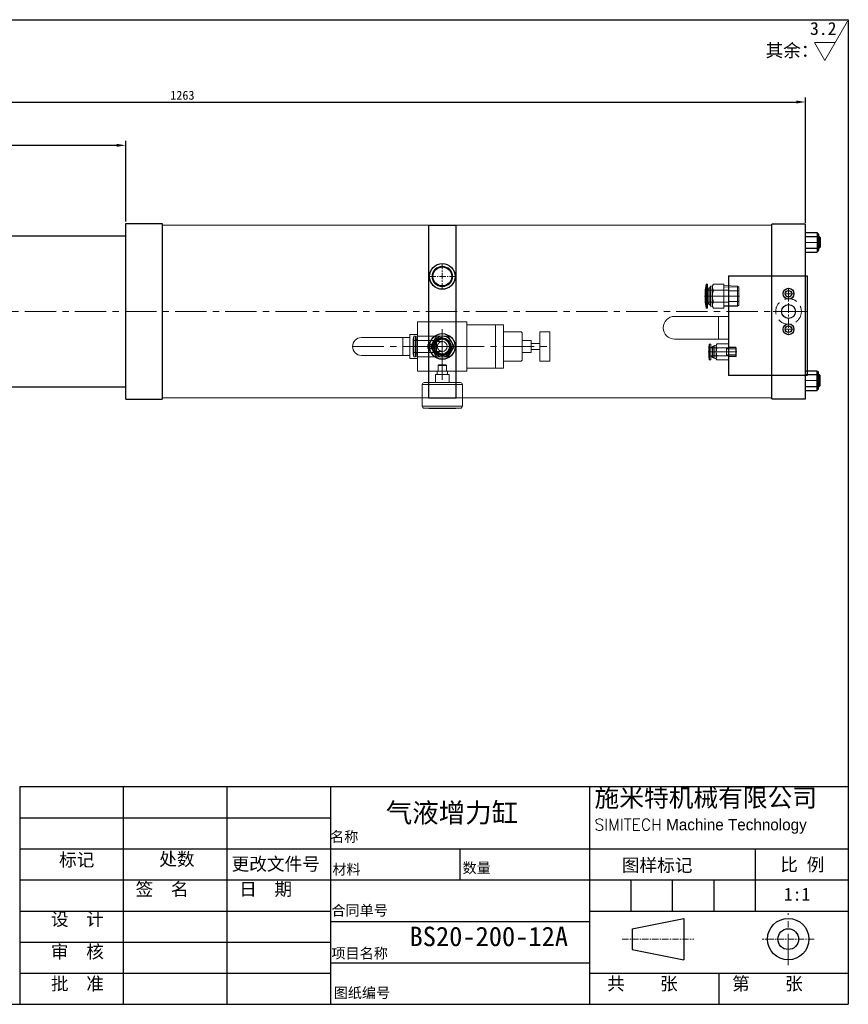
# Model space of a CAD drawing. Header units: millimetres. Extents: x 17897 to 19367, y 3972 to 4970.
# Tile 2 of 2: x 18527 to 19367, y 3972 to 4970. Entities that reach past the tile are written whole.
import ezdxf

# ---------------------------------------------------------------- set-up
doc = ezdxf.new("R2010")
doc.units = ezdxf.units.MM
doc.linetypes.add('CENTER', pattern=[50.8, 31.75, -6.35, 6.35, -6.35])
doc.linetypes.add('DASHED', pattern=[19.05, 12.7, -6.35])
doc.layers.get('Defpoints').update_dxf_attribs({"lineweight": 25})
for name, color, linetype, lineweight in [('图层1', 7, 'Continuous', 25), ('图层2', 3, 'CENTER', 13), ('图层3', 2, 'Continuous', 13), ('图层4', 1, 'Continuous', 30), ('图层5', 5, 'DASHED', 13), ('图层7', 4, 'Continuous', 15)]:
    doc.layers.add(name, color=color, linetype=linetype, lineweight=lineweight)
doc.dimstyles.new('ISO-25', dxfattribs={"dimtxt": 2.5, "dimasz": 2.5, "dimexe": 1.25, "dimexo": 0.625, "dimtad": 1, "dimtxsty": 'Standard', "dimcen": 2.5, "dimadec": 0, "dimazin": 0, "dimtfac": 1, "dimtmove": 0, "dimatfit": 3, "dimfxl": 1, "dimarcsym": 0})

# ---------------------------------------------------------------- blocks, each defined once
blk = doc.blocks.new('*D5134')
at = {"layer": 'Defpoints', "color": 0}
for p in [(19323.3, 4886.23), (19323.3, 4761.54), (18060.3, 4757.04)]:
    blk.add_point(p, dxfattribs=at)
at = {"layer": '图层3', "color": 0, "lineweight": -2}
for p, q in [((18060.3, 4759.29), (18060.3, 4890.73)), ((19323.3, 4763.79), (19323.3, 4890.73)), ((18069.3, 4886.23), (19314.3, 4886.23))]:
    blk.add_line(p, q, dxfattribs=at)
at = {"layer": '图层3', "color": 0}
for points in [[(18069.3, 4887.73), (18069.3, 4884.73), (18060.3, 4886.23)], [(19314.3, 4884.73), (19314.3, 4887.73), (19323.3, 4886.23)]]:
    blk.add_solid(points, dxfattribs=at)
at = {"layer": '图层3', "color": 0, "insert": (18691.8, 4892.98), "char_height": 9, "attachment_point": 5}
blk.add_mtext('1263', dxfattribs=at)
blk = doc.blocks.new('*D5135')
at = {"layer": 'Defpoints', "color": 0}
for p in [(18634.3, 4842.37), (18634.3, 4763.04), (18060.3, 4757.04)]:
    blk.add_point(p, dxfattribs=at)
at = {"layer": '图层3', "color": 0, "lineweight": -2}
for p, q in [((18060.3, 4759.29), (18060.3, 4846.87)), ((18069.3, 4842.37), (18625.3, 4842.37)), ((18634.3, 4765.29), (18634.3, 4846.87))]:
    blk.add_line(p, q, dxfattribs=at)
at = {"layer": '图层3', "color": 0}
for points in [[(18069.3, 4843.87), (18069.3, 4840.87), (18060.3, 4842.37)], [(18625.3, 4840.87), (18625.3, 4843.87), (18634.3, 4842.37)]]:
    blk.add_solid(points, dxfattribs=at)
at = {"layer": '图层3', "color": 0, "insert": (18347.3, 4849.12), "char_height": 9, "attachment_point": 5}
blk.add_mtext('574', dxfattribs=at)

msp = doc.modelspace()

# ---------------------------------------------------------------- linework, layer by layer
at = {"layer": '图层1'}
for p, q in [((18634.301, 4585.038), (18634.301, 4763.038)), ((18634.301, 4763.038), (18671.301, 4763.038)), ((18671.301, 4763.038), (18671.301, 4585.038)), ((18941.301, 4761.538), (18941.301, 4586.538)), ((18941.301, 4761.538), (18969.301, 4761.538)), ((18969.301, 4586.538), (18969.301, 4761.538)), ((19289.301, 4585.538), (19289.301, 4762.538)), ((19323.301, 4762.538), (19289.301, 4762.538)), ((19323.301, 4585.538), (19323.301, 4762.538)), ((19323.301, 4585.538), (19323.301, 4762.538)), ((18484.301, 4750.538), (18634.301, 4750.538)), ((19323.301, 4754.038), (19335.301, 4754.038)), ((19323.301, 4750.038), (19335.301, 4750.038)), ((19335.301, 4754.038), (19335.301, 4734.038)), ((19335.801, 4753.038), (19335.801, 4753.038)), ((19336.801, 4752.038), (19336.801, 4736.038)), ((19336.801, 4750.038), (19337.301, 4750.038)), ((19337.301, 4750.038), (19338.301, 4749.038)), ((19337.301, 4750.038), (19337.301, 4738.038)), ((19338.301, 4749.038), (19338.301, 4739.038)), ((19338.301, 4739.038), (19337.301, 4738.038)), ((19323.301, 4738.038), (19335.301, 4738.038)), ((19323.301, 4734.038), (19335.301, 4734.038)), ((19335.801, 4735.038), (19335.801, 4735.038)), ((19336.801, 4738.038), (19337.301, 4738.038)), ((19245.301, 4710.038), (19245.301, 4609.038)), ((19245.301, 4710.038), (19325.301, 4710.038)), ((19325.301, 4710.038), (19325.301, 4609.038)), ((19325.301, 4609.038), (19245.301, 4609.038)), ((19323.301, 4594.038), (19323.301, 4614.038)), ((19323.301, 4614.038), (19335.301, 4614.038)), ((19323.301, 4610.038), (19335.301, 4610.038)), ((19335.301, 4594.038), (19335.301, 4614.038)), ((19335.801, 4613.038), (19335.801, 4613.038)), ((19336.801, 4596.038), (19336.801, 4612.038)), ((19336.801, 4610.038), (19337.301, 4610.038)), ((19337.301, 4598.038), (19337.301, 4610.038)), ((19338.301, 4609.038), (19337.301, 4610.038)), ((19338.301, 4599.038), (19338.301, 4609.038)), ((19337.301, 4598.038), (19338.301, 4599.038)), ((18484.301, 4597.538), (18634.301, 4597.538)), ((19323.301, 4598.038), (19335.301, 4598.038)), ((19323.301, 4594.038), (19335.301, 4594.038)), ((19335.801, 4595.038), (19335.801, 4595.038)), ((19336.801, 4598.038), (19337.301, 4598.038)), ((18634.301, 4585.038), (18671.301, 4585.038)), ((18941.301, 4586.538), (18969.301, 4586.538)), ((19289.301, 4585.538), (19323.301, 4585.538)), ((18631.872, 4192.64), (18631.872, 3972.14)), ((18736.872, 4192.64), (18736.872, 3972.14)), ((18841.872, 4192.64), (18841.872, 3972.14)), ((19104.372, 4192.64), (19104.372, 3972.14)), ((18526.872, 4161.14), (18841.872, 4161.14)), ((18526.872, 4129.64), (19366.872, 4129.64)), ((18973.122, 4129.64), (18973.122, 4098.14)), ((19272.372, 4129.64), (19272.372, 4066.64)), ((18526.872, 4098.14), (19366.872, 4098.14)), ((19146.372, 4098.14), (19146.372, 4066.64)), ((19188.372, 4098.14), (19188.372, 4066.64)), ((19230.372, 4098.14), (19230.372, 4066.64)), ((18526.872, 4066.64), (18841.872, 4066.64)), ((19104.372, 4066.64), (19366.872, 4066.64)), ((18841.872, 4056.14), (19104.372, 4056.14)), ((19147.786, 4048.665), (19200.286, 4059.165)), ((19200.286, 4059.165), (19200.286, 4017.165)), ((19147.786, 4048.665), (19147.786, 4027.665)), ((18526.872, 4035.14), (18841.872, 4035.14)), ((19147.786, 4027.665), (19200.286, 4017.165)), ((18841.872, 4014.14), (19104.372, 4014.14)), ((18526.872, 4003.64), (18841.872, 4003.64)), ((19104.372, 4003.64), (19366.872, 4003.64)), ((19235.622, 4003.64), (19235.622, 3972.14))]:
    msp.add_line(p, q, dxfattribs=at)
for centre, radius in [((18955.301, 4709.513), 13), ((18955.301, 4709.513), 9.6), ((19306.301, 4692.038), 5.5), ((19306.301, 4692.038), 3.33), ((19306.301, 4674.038), 7), ((19306.301, 4656.038), 5.5), ((19306.301, 4656.038), 3.33), ((18955.301, 4638.564), 13), ((18955.301, 4638.564), 8.67), ((19305.947, 4038.165), 21), ((19305.947, 4038.165), 10.5)]:
    msp.add_circle(centre, radius, dxfattribs=at)
for centre, radius, start, end in [((19335.801, 4753.538), 0.5, 180, 270), ((19335.801, 4752.038), 1, 0, 90), ((19335.801, 4734.538), 0.5, 90, 180), ((19335.801, 4736.038), 1, 270, 0), ((19335.801, 4613.538), 0.5, 180, 270), ((19335.801, 4612.038), 1, 0, 90), ((19335.801, 4594.538), 0.5, 90, 180), ((19335.801, 4596.038), 1, 270, 0)]:
    msp.add_arc(centre, radius, start, end, dxfattribs=at)
at = {"layer": '图层2', "ltscale": 0.5}
for p, q in [((19323.301, 4744.038), (19338.301, 4744.038)), ((19255.801, 4689.538), (19238.376, 4689.538)), ((19253.301, 4633.038), (19238.876, 4633.038)), ((19323.301, 4604.038), (19338.301, 4604.038))]:
    msp.add_line(p, q, dxfattribs=at)
at = {"layer": '图层2', "ltscale": 0.2}
for p, q in [((18955.301, 4696.513), (18955.301, 4722.513)), ((18942.301, 4709.513), (18968.301, 4709.513)), ((19137.679, 4038.165), (19210.28, 4038.165)), ((19332.197, 4038.165), (19279.697, 4038.165))]:
    msp.add_line(p, q, dxfattribs=at)
at = {"layer": '图层2', "ltscale": 0.3}
for p, q in [((19311.801, 4692.038), (19300.801, 4692.038)), ((19306.301, 4697.538), (19306.301, 4650.538)), ((19319.35, 4674.038), (19289.301, 4674.038)), ((19321.326, 4674.038), (19291.276, 4674.038)), ((19311.801, 4656.038), (19300.801, 4656.038))]:
    msp.add_line(p, q, dxfattribs=at)
at = {"layer": '图层2'}
for p, q in [((17973.301, 4674.038), (19325.301, 4674.038)), ((18955.301, 4648.564), (18955.301, 4628.564)), ((18864.301, 4638.564), (19064.301, 4638.564)), ((18945.301, 4638.564), (18965.301, 4638.564)), ((19305.947, 4011.915), (19305.947, 4064.415))]:
    msp.add_line(p, q, dxfattribs=at)
at = {"layer": '图层3'}
for p, q in [((19343.143, 4928.285), (19366.191, 4968.204)), ((19332.534, 4946.66), (19353.752, 4946.66)), ((19343.143, 4928.285), (19332.534, 4946.66))]:
    msp.add_line(p, q, dxfattribs=at)
at = {"layer": '图层4'}
for p, q in [((17896.872, 4969.64), (19366.872, 4969.64)), ((19366.872, 4969.64), (19366.872, 3972.14)), ((18526.872, 4192.64), (19366.872, 4192.64)), ((18526.872, 4192.64), (18526.872, 3972.14)), ((17896.872, 3972.14), (19366.872, 3972.14)), ((18369.372, 3972.14), (19366.872, 3972.14))]:
    msp.add_line(p, q, dxfattribs=at)
at = {"layer": '图层5'}
msp.add_circle((19306.301, 4674.038), 13, dxfattribs=at)
at = {"layer": '图层7'}
for p, q in [((18941.301, 4761.538), (18671.301, 4761.538)), ((19289.301, 4761.538), (18969.301, 4761.538)), ((19338.301, 4749.038), (19336.801, 4749.038)), ((19338.301, 4739.038), (19336.801, 4739.038)), ((19222.741, 4701.373), (19221.801, 4696.038)), ((19222.741, 4701.373), (19222.741, 4677.704)), ((19222.938, 4701.538), (19222.938, 4677.538)), ((19223.993, 4701.538), (19222.938, 4701.538)), ((19223.993, 4701.538), (19223.993, 4677.538)), ((19226.916, 4698.991), (19226.916, 4680.086)), ((19229.108, 4700.038), (19227.361, 4699.57)), ((19227.361, 4699.57), (19227.361, 4679.507)), ((19230.046, 4701.663), (19229.108, 4700.038)), ((19229.108, 4700.038), (19229.108, 4679.038)), ((19240.801, 4701.663), (19230.046, 4701.663)), ((19240.801, 4701.663), (19240.801, 4677.414)), ((19254.601, 4699.797), (19240.801, 4700.228)), ((19255.801, 4698.598), (19240.801, 4699.066)), ((19254.601, 4699.797), (19254.601, 4679.279)), ((19255.801, 4698.598), (19254.601, 4699.797)), ((19255.801, 4698.598), (19255.801, 4680.479)), ((19256.392, 4689.538), (19221.209, 4689.538)), ((19221.801, 4696.038), (19221.801, 4683.038)), ((19245.301, 4695.538), (19221.801, 4695.538)), ((19225.455, 4697.038), (19223.993, 4697.038)), ((19225.455, 4697.938), (19225.455, 4681.138)), ((19226.916, 4697.938), (19225.455, 4697.938)), ((19240.801, 4695.601), (19230.046, 4695.601)), ((19245.301, 4695.538), (19245.301, 4683.538)), ((19255.801, 4695.038), (19245.301, 4695.038)), ((19221.801, 4683.538), (19245.301, 4683.538)), ((19221.801, 4683.038), (19222.741, 4677.704)), ((19223.993, 4682.038), (19225.455, 4682.038)), ((19225.455, 4681.138), (19226.916, 4681.138)), ((19227.361, 4679.507), (19229.108, 4679.038)), ((19229.108, 4679.038), (19230.046, 4677.414)), ((19240.801, 4683.476), (19230.046, 4683.476)), ((19255.801, 4680.479), (19240.801, 4680.011)), ((19240.801, 4678.849), (19254.601, 4679.279)), ((19245.301, 4684.038), (19255.801, 4684.038)), ((19254.601, 4679.279), (19255.801, 4680.479)), ((19222.938, 4677.538), (19223.993, 4677.538)), ((19240.801, 4677.414), (19230.046, 4677.414)), ((19235.301, 4669.038), (19235.301, 4646.038)), ((18930.301, 4663.564), (18930.301, 4613.564)), ((18930.301, 4663.564), (18980.301, 4663.564)), ((18980.301, 4663.564), (18980.301, 4613.564)), ((18980.301, 4660.564), (19017.301, 4660.564)), ((19009.301, 4660.564), (19009.301, 4616.564)), ((19017.301, 4660.564), (19017.301, 4616.564)), ((18922.301, 4650.564), (18922.301, 4626.564)), ((18922.301, 4650.564), (18929.301, 4650.564)), ((18926.356, 4649.064), (18925.801, 4645.914)), ((18926.356, 4649.064), (18926.356, 4628.064)), ((18927.988, 4649.064), (18926.356, 4649.064)), ((18927.988, 4649.064), (18927.988, 4628.064)), ((18961.363, 4649.064), (18929.301, 4649.064)), ((18929.301, 4649.064), (18929.301, 4628.064)), ((18949.239, 4649.064), (18943.176, 4638.564)), ((18955.301, 4656.258), (18955.301, 4604.837)), ((18955.301, 4649.62), (18955.301, 4627.507)), ((18967.425, 4638.564), (18961.363, 4649.064)), ((19017.301, 4653.564), (19034.301, 4653.564)), ((19036.301, 4651.564), (19036.301, 4625.564)), ((19054.301, 4653.564), (19054.301, 4623.564)), ((19054.301, 4653.564), (19064.301, 4653.564)), ((19064.301, 4653.564), (19064.301, 4623.564)), ((18873.301, 4647.564), (18922.301, 4647.564)), ((18915.301, 4647.564), (18915.301, 4629.564)), ((18966.358, 4638.564), (18925.244, 4638.564)), ((18925.801, 4645.914), (18925.801, 4631.214)), ((18949.301, 4644.564), (18925.801, 4644.564)), ((18929.301, 4645.914), (18927.988, 4645.914)), ((18945.013, 4640.664), (18940.601, 4640.664)), ((18940.601, 4640.664), (18940.601, 4636.464)), ((18943.176, 4638.564), (18949.239, 4628.064)), ((18944.801, 4640.664), (18944.801, 4636.464)), ((18949.301, 4644.564), (18949.301, 4632.564)), ((18955.301, 4643.564), (18949.301, 4643.564)), ((18961.363, 4628.064), (18967.425, 4638.564)), ((19036.301, 4644.564), (19045.301, 4644.564)), ((19045.301, 4644.564), (19045.301, 4632.564)), ((19045.301, 4641.564), (19054.301, 4641.564)), ((19225.889, 4640.873), (19225.301, 4637.538)), ((19225.889, 4640.873), (19225.889, 4625.204)), ((19227.608, 4641.038), (19226.086, 4641.038)), ((19226.086, 4641.038), (19226.086, 4625.038)), ((19227.608, 4641.038), (19227.608, 4625.038)), ((19230.685, 4638.638), (19229.147, 4638.638)), ((19229.147, 4638.638), (19229.147, 4627.438)), ((19230.685, 4639.113), (19230.685, 4626.964)), ((19232.993, 4640.038), (19230.982, 4639.5)), ((19230.982, 4639.5), (19230.982, 4626.577)), ((19233.618, 4641.121), (19232.993, 4640.038)), ((19232.993, 4640.038), (19232.993, 4626.038)), ((19245.301, 4641.121), (19233.618, 4641.121)), ((19245.301, 4641.121), (19245.301, 4624.956)), ((18873.301, 4629.564), (18922.301, 4629.564)), ((18925.801, 4632.564), (18949.301, 4632.564)), ((18925.801, 4631.214), (18926.356, 4628.064)), ((18927.988, 4631.214), (18929.301, 4631.214)), ((18940.601, 4636.464), (18945.013, 4636.464)), ((18949.301, 4633.564), (18955.301, 4633.564)), ((19036.301, 4632.564), (19045.301, 4632.564)), ((19045.301, 4635.564), (19054.301, 4635.564)), ((19253.727, 4633.038), (19224.875, 4633.038)), ((19225.301, 4637.538), (19225.301, 4628.538)), ((19243.301, 4637.038), (19225.301, 4637.038)), ((19225.301, 4629.038), (19243.301, 4629.038)), ((19225.301, 4628.538), (19225.889, 4625.204)), ((19229.147, 4638.038), (19227.608, 4638.038)), ((19245.301, 4637.08), (19233.618, 4637.08)), ((19245.301, 4628.997), (19233.618, 4628.997)), ((19243.301, 4637.038), (19243.301, 4629.038)), ((19253.301, 4636.038), (19243.301, 4636.038)), ((19243.301, 4630.038), (19253.301, 4630.038)), ((19252.701, 4637.796), (19245.301, 4638.027)), ((19253.301, 4637.197), (19245.301, 4637.446)), ((19253.301, 4628.88), (19245.301, 4628.631)), ((19252.701, 4637.796), (19252.701, 4628.281)), ((19253.301, 4637.197), (19252.701, 4637.796)), ((19252.701, 4628.281), (19253.301, 4628.88)), ((19253.301, 4637.197), (19253.301, 4628.88)), ((18922.301, 4626.564), (18929.301, 4626.564)), ((18926.356, 4628.064), (18927.988, 4628.064)), ((18929.301, 4628.064), (18961.363, 4628.064)), ((18951.124, 4619.463), (18950.94, 4613.564)), ((18951.724, 4620.064), (18951.124, 4619.463)), ((18959.478, 4619.463), (18951.124, 4619.463)), ((18958.878, 4620.064), (18951.724, 4620.064)), ((18959.478, 4619.463), (18958.878, 4620.064)), ((18959.662, 4613.564), (18959.478, 4619.463)), ((19017.301, 4623.564), (19034.301, 4623.564)), ((19054.301, 4623.564), (19064.301, 4623.564)), ((19226.086, 4625.038), (19227.608, 4625.038)), ((19227.608, 4628.038), (19229.147, 4628.038)), ((19229.147, 4627.438), (19230.685, 4627.438)), ((19230.982, 4626.577), (19232.993, 4626.038)), ((19232.993, 4626.038), (19233.618, 4624.956)), ((19245.301, 4624.956), (19233.618, 4624.956)), ((19245.301, 4628.05), (19252.701, 4628.281)), ((18930.301, 4613.564), (18980.301, 4613.564)), ((18962.301, 4610.064), (18948.301, 4610.064)), ((18948.301, 4602.064), (18948.301, 4610.064)), ((18960.401, 4613.564), (18950.201, 4613.564)), ((18950.201, 4613.564), (18950.201, 4610.064)), ((18960.401, 4610.064), (18960.401, 4613.564)), ((18962.301, 4602.064), (18962.301, 4610.064)), ((18980.301, 4616.564), (19017.301, 4616.564)), ((19338.301, 4609.038), (19336.801, 4609.038)), ((18975.701, 4600.064), (18934.901, 4600.064)), ((18934.901, 4600.064), (18934.901, 4578.064)), ((18973.701, 4602.064), (18936.901, 4602.064)), ((18975.701, 4578.064), (18975.701, 4600.064)), ((19338.301, 4599.038), (19336.801, 4599.038)), ((18941.301, 4586.538), (18671.301, 4586.538)), ((19289.301, 4586.538), (18969.301, 4586.538)), ((18975.701, 4578.064), (18934.901, 4578.064)), ((18973.701, 4576.064), (18936.901, 4576.064))]:
    msp.add_line(p, q, dxfattribs=at)
at = {"layer": '图层7', "ltscale": 0.5}
for p, q in [((19245.301, 4669.038), (19190.801, 4669.038)), ((19245.301, 4646.038), (19190.801, 4646.038))]:
    msp.add_line(p, q, dxfattribs=at)
at = {"layer": '图层7'}
for points in [[(19229.108, 4698.632), (19229.109, 4698.713), (19229.115, 4698.876), (19229.127, 4699.037), (19229.134, 4699.118), (19229.144, 4699.199), (19229.167, 4699.361), (19229.195, 4699.523), (19229.229, 4699.686), (19229.269, 4699.849), (19229.315, 4700.013), (19229.34, 4700.096), (19229.366, 4700.178), (19229.423, 4700.345), (19229.486, 4700.513), (19229.555, 4700.683), (19229.63, 4700.856), (19229.711, 4701.03), (19229.754, 4701.118), (19229.799, 4701.207), (19229.893, 4701.387), (19229.993, 4701.57), (19230.046, 4701.663)], [(19230.046, 4701.663), (19229.993, 4701.57), (19229.893, 4701.387), (19229.799, 4701.207), (19229.754, 4701.118), (19229.711, 4701.03), (19229.63, 4700.856), (19229.555, 4700.683), (19229.486, 4700.513), (19229.423, 4700.345), (19229.366, 4700.178), (19229.34, 4700.096), (19229.315, 4700.013), (19229.269, 4699.849), (19229.229, 4699.686), (19229.195, 4699.523), (19229.167, 4699.361), (19229.144, 4699.199), (19229.134, 4699.118), (19229.127, 4699.037), (19229.115, 4698.876), (19229.109, 4698.713), (19229.108, 4698.632)], [(19230.046, 4695.601), (19229.993, 4695.693), (19229.893, 4695.876), (19229.799, 4696.056), (19229.754, 4696.145), (19229.711, 4696.233), (19229.63, 4696.408), (19229.555, 4696.58), (19229.486, 4696.75), (19229.423, 4696.918), (19229.366, 4697.085), (19229.34, 4697.168), (19229.315, 4697.25), (19229.269, 4697.415), (19229.229, 4697.578), (19229.195, 4697.74), (19229.167, 4697.902), (19229.144, 4698.064), (19229.134, 4698.145), (19229.127, 4698.226), (19229.115, 4698.388), (19229.109, 4698.55), (19229.108, 4698.632)], [(19229.108, 4698.632), (19229.109, 4698.55), (19229.115, 4698.388), (19229.127, 4698.226), (19229.134, 4698.145), (19229.144, 4698.064), (19229.167, 4697.902), (19229.195, 4697.74), (19229.229, 4697.578), (19229.269, 4697.415), (19229.315, 4697.25), (19229.34, 4697.168), (19229.366, 4697.085), (19229.423, 4696.918), (19229.486, 4696.75), (19229.555, 4696.58), (19229.63, 4696.408), (19229.711, 4696.233), (19229.754, 4696.145), (19229.799, 4696.056), (19229.893, 4695.876), (19229.993, 4695.693), (19230.046, 4695.601)], [(19230.046, 4695.601), (19229.993, 4695.415), (19229.893, 4695.049), (19229.799, 4694.689), (19229.754, 4694.511), (19229.711, 4694.335), (19229.63, 4693.986), (19229.555, 4693.642), (19229.486, 4693.302), (19229.423, 4692.965), (19229.366, 4692.632), (19229.34, 4692.466), (19229.315, 4692.301), (19229.269, 4691.973), (19229.229, 4691.646), (19229.195, 4691.321), (19229.167, 4690.997), (19229.144, 4690.674), (19229.134, 4690.512), (19229.127, 4690.35), (19229.115, 4690.026), (19229.109, 4689.701), (19229.108, 4689.538)], [(19229.108, 4689.538), (19229.109, 4689.701), (19229.115, 4690.026), (19229.127, 4690.35), (19229.134, 4690.512), (19229.144, 4690.674), (19229.167, 4690.997), (19229.195, 4691.321), (19229.229, 4691.646), (19229.269, 4691.973), (19229.315, 4692.301), (19229.34, 4692.466), (19229.366, 4692.632), (19229.423, 4692.965), (19229.486, 4693.302), (19229.555, 4693.642), (19229.63, 4693.986), (19229.711, 4694.335), (19229.754, 4694.511), (19229.799, 4694.689), (19229.893, 4695.049), (19229.993, 4695.415), (19230.046, 4695.601)], [(19229.108, 4689.538), (19229.109, 4689.376), (19229.115, 4689.051), (19229.127, 4688.727), (19229.134, 4688.565), (19229.144, 4688.403), (19229.167, 4688.08), (19229.195, 4687.756), (19229.229, 4687.431), (19229.269, 4687.104), (19229.315, 4686.776), (19229.34, 4686.611), (19229.366, 4686.445), (19229.423, 4686.112), (19229.486, 4685.775), (19229.555, 4685.435), (19229.63, 4685.091), (19229.711, 4684.742), (19229.754, 4684.565), (19229.799, 4684.388), (19229.893, 4684.028), (19229.993, 4683.662), (19230.046, 4683.476)], [(19230.046, 4683.476), (19229.993, 4683.662), (19229.893, 4684.028), (19229.799, 4684.388), (19229.754, 4684.565), (19229.711, 4684.742), (19229.63, 4685.091), (19229.555, 4685.435), (19229.486, 4685.775), (19229.423, 4686.112), (19229.366, 4686.445), (19229.34, 4686.611), (19229.315, 4686.776), (19229.269, 4687.104), (19229.229, 4687.431), (19229.195, 4687.756), (19229.167, 4688.08), (19229.144, 4688.403), (19229.134, 4688.565), (19229.127, 4688.727), (19229.115, 4689.051), (19229.109, 4689.376), (19229.108, 4689.538)], [(19230.046, 4683.476), (19229.993, 4683.383), (19229.893, 4683.2), (19229.799, 4683.021), (19229.754, 4682.932), (19229.711, 4682.844), (19229.63, 4682.669), (19229.555, 4682.497), (19229.486, 4682.327), (19229.423, 4682.158), (19229.366, 4681.992), (19229.34, 4681.909), (19229.315, 4681.827), (19229.269, 4681.662), (19229.229, 4681.499), (19229.195, 4681.337), (19229.167, 4681.175), (19229.144, 4681.013), (19229.134, 4680.932), (19229.127, 4680.851), (19229.115, 4680.689), (19229.109, 4680.527), (19229.108, 4680.445)], [(19229.108, 4680.445), (19229.109, 4680.527), (19229.115, 4680.689), (19229.127, 4680.851), (19229.134, 4680.932), (19229.144, 4681.013), (19229.167, 4681.175), (19229.195, 4681.337), (19229.229, 4681.499), (19229.269, 4681.662), (19229.315, 4681.827), (19229.34, 4681.909), (19229.366, 4681.992), (19229.423, 4682.158), (19229.486, 4682.327), (19229.555, 4682.497), (19229.63, 4682.669), (19229.711, 4682.844), (19229.754, 4682.932), (19229.799, 4683.021), (19229.893, 4683.2), (19229.993, 4683.383), (19230.046, 4683.476)], [(19229.108, 4680.445), (19229.109, 4680.364), (19229.115, 4680.201), (19229.127, 4680.039), (19229.134, 4679.958), (19229.144, 4679.878), (19229.167, 4679.716), (19229.195, 4679.554), (19229.229, 4679.391), (19229.269, 4679.228), (19229.315, 4679.064), (19229.34, 4678.981), (19229.366, 4678.899), (19229.423, 4678.732), (19229.486, 4678.564), (19229.555, 4678.394), (19229.63, 4678.221), (19229.711, 4678.047), (19229.754, 4677.959), (19229.799, 4677.87), (19229.893, 4677.69), (19229.993, 4677.507), (19230.046, 4677.414)], [(19230.046, 4677.414), (19229.993, 4677.507), (19229.893, 4677.69), (19229.799, 4677.87), (19229.754, 4677.959), (19229.711, 4678.047), (19229.63, 4678.221), (19229.555, 4678.394), (19229.486, 4678.564), (19229.423, 4678.732), (19229.366, 4678.899), (19229.34, 4678.981), (19229.315, 4679.064), (19229.269, 4679.228), (19229.229, 4679.391), (19229.195, 4679.554), (19229.167, 4679.716), (19229.144, 4679.878), (19229.134, 4679.958), (19229.127, 4680.039), (19229.115, 4680.201), (19229.109, 4680.364), (19229.108, 4680.445)], [(18945.013, 4640.664), (18945.026, 4640.729), (18945.055, 4640.859), (18945.085, 4640.989), (18945.1, 4641.053), (18945.116, 4641.118), (18945.149, 4641.247), (18945.184, 4641.375), (18945.221, 4641.503), (18945.259, 4641.631), (18945.299, 4641.758), (18945.319, 4641.821), (18945.34, 4641.885), (18945.383, 4642.011), (18945.427, 4642.136), (18945.473, 4642.261), (18945.521, 4642.385), (18945.57, 4642.509), (18945.595, 4642.571), (18945.621, 4642.632), (18945.673, 4642.754), (18945.727, 4642.876), (18945.755, 4642.937), (18945.783, 4642.997), (18945.84, 4643.118), (18945.898, 4643.237), (18945.928, 4643.297), (18945.958, 4643.356), (18946.02, 4643.474), (18946.083, 4643.591), (18946.147, 4643.708), (18946.213, 4643.824), (18946.281, 4643.938), (18946.315, 4643.995), (18946.35, 4644.052), (18946.42, 4644.165), (18946.492, 4644.277), (18946.565, 4644.389), (18946.639, 4644.499), (18946.715, 4644.608), (18946.754, 4644.663), (18946.793, 4644.717), (18946.871, 4644.824), (18946.951, 4644.93), (18947.033, 4645.036), (18947.116, 4645.14), (18947.2, 4645.243), (18947.242, 4645.295), (18947.285, 4645.346), (18947.372, 4645.447), (18947.46, 4645.547), (18947.549, 4645.646), (18947.639, 4645.743), (18947.731, 4645.84), (18947.777, 4645.888), (18947.824, 4645.935), (18947.918, 4646.029), (18948.013, 4646.122), (18948.356, 4646.438), (18948.66, 4646.697), (18948.974, 4646.943), (18949.629, 4647.4), (18950.317, 4647.806), (18951.034, 4648.158), (18951.776, 4648.454), (18952.538, 4648.693), (18952.925, 4648.791), (18953.316, 4648.874), (18954.105, 4648.995), (18954.901, 4649.056), (18955.301, 4649.064)], [(18955.301, 4633.564), (18955.228, 4633.564), (18955.083, 4633.568), (18954.938, 4633.577), (18954.865, 4633.583), (18954.793, 4633.589), (18954.648, 4633.606), (18954.504, 4633.627), (18954.361, 4633.653), (18954.219, 4633.682), (18954.077, 4633.716), (18954.007, 4633.734), (18953.937, 4633.753), (18953.797, 4633.795), (18953.659, 4633.841), (18953.523, 4633.89), (18953.387, 4633.944), (18953.254, 4634.002), (18953.188, 4634.032), (18953.122, 4634.063), (18952.992, 4634.128), (18952.864, 4634.197), (18952.801, 4634.233), (18952.738, 4634.27), (18952.614, 4634.347), (18952.493, 4634.426), (18952.433, 4634.468), (18952.374, 4634.51), (18952.257, 4634.597), (18952.143, 4634.687), (18952.031, 4634.78), (18951.923, 4634.877), (18951.817, 4634.977), (18951.765, 4635.028), (18951.714, 4635.08), (18951.614, 4635.186), (18951.518, 4635.294), (18951.424, 4635.406), (18951.334, 4635.52), (18951.247, 4635.636), (18951.205, 4635.696), (18951.164, 4635.756), (18951.084, 4635.877), (18951.007, 4636.001), (18950.935, 4636.127), (18950.866, 4636.255), (18950.8, 4636.385), (18950.769, 4636.45), (18950.739, 4636.517), (18950.681, 4636.65), (18950.628, 4636.785), (18950.578, 4636.922), (18950.532, 4637.06), (18950.491, 4637.199), (18950.471, 4637.269), (18950.453, 4637.34), (18950.419, 4637.481), (18950.39, 4637.624), (18950.365, 4637.767), (18950.344, 4637.911), (18950.327, 4638.055), (18950.32, 4638.128), (18950.314, 4638.2), (18950.306, 4638.345), (18950.301, 4638.491), (18950.301, 4638.564), (18950.301, 4638.636), (18950.306, 4638.782), (18950.314, 4638.927), (18950.32, 4638.999), (18950.327, 4639.072), (18950.344, 4639.216), (18950.365, 4639.36), (18950.39, 4639.503), (18950.419, 4639.646), (18950.453, 4639.787), (18950.471, 4639.858), (18950.491, 4639.928), (18950.532, 4640.067), (18950.578, 4640.205), (18950.628, 4640.342), (18950.681, 4640.477), (18950.739, 4640.61), (18950.769, 4640.677), (18950.8, 4640.742), (18950.866, 4640.872), (18950.935, 4641), (18951.007, 4641.126), (18951.084, 4641.25), (18951.164, 4641.372), (18951.205, 4641.431), (18951.247, 4641.491), (18951.334, 4641.607), (18951.424, 4641.721), (18951.518, 4641.833), (18951.614, 4641.941), (18951.714, 4642.047), (18951.765, 4642.099), (18951.817, 4642.15), (18951.923, 4642.25), (18952.031, 4642.347), (18952.143, 4642.44), (18952.257, 4642.53), (18952.374, 4642.617), (18952.433, 4642.659), (18952.493, 4642.701), (18952.614, 4642.78), (18952.738, 4642.857), (18952.801, 4642.894), (18952.864, 4642.93), (18952.992, 4642.999), (18953.122, 4643.064), (18953.188, 4643.095), (18953.254, 4643.125), (18953.387, 4643.183), (18953.523, 4643.237), (18953.659, 4643.286), (18953.797, 4643.332), (18953.937, 4643.374), (18954.007, 4643.393), (18954.077, 4643.411), (18954.219, 4643.445), (18954.361, 4643.474), (18954.504, 4643.5), (18954.648, 4643.521), (18954.793, 4643.538), (18954.865, 4643.544), (18954.938, 4643.55), (18955.083, 4643.559), (18955.228, 4643.563), (18955.301, 4643.564)], [(19232.993, 4639.101), (19232.994, 4639.155), (19232.997, 4639.263), (19233.005, 4639.371), (19233.01, 4639.425), (19233.017, 4639.479), (19233.032, 4639.587), (19233.051, 4639.695), (19233.074, 4639.803), (19233.1, 4639.912), (19233.131, 4640.022), (19233.147, 4640.077), (19233.165, 4640.132), (19233.203, 4640.243), (19233.245, 4640.355), (19233.291, 4640.468), (19233.341, 4640.583), (19233.395, 4640.7), (19233.423, 4640.758), (19233.453, 4640.818), (19233.516, 4640.937), (19233.583, 4641.059), (19233.618, 4641.121)], [(19233.618, 4641.121), (19233.583, 4641.059), (19233.516, 4640.937), (19233.453, 4640.818), (19233.423, 4640.758), (19233.395, 4640.7), (19233.341, 4640.583), (19233.291, 4640.468), (19233.245, 4640.355), (19233.203, 4640.243), (19233.165, 4640.132), (19233.147, 4640.077), (19233.131, 4640.022), (19233.1, 4639.912), (19233.074, 4639.803), (19233.051, 4639.695), (19233.032, 4639.587), (19233.017, 4639.479), (19233.01, 4639.425), (19233.005, 4639.371), (19232.997, 4639.263), (19232.994, 4639.155), (19232.993, 4639.101)], [(19233.618, 4637.08), (19233.583, 4637.142), (19233.516, 4637.264), (19233.453, 4637.384), (19233.423, 4637.443), (19233.395, 4637.502), (19233.341, 4637.618), (19233.291, 4637.733), (19233.245, 4637.846), (19233.203, 4637.958), (19233.165, 4638.07), (19233.147, 4638.125), (19233.131, 4638.18), (19233.1, 4638.289), (19233.074, 4638.398), (19233.051, 4638.506), (19233.032, 4638.614), (19233.017, 4638.722), (19233.01, 4638.776), (19233.005, 4638.83), (19232.997, 4638.938), (19232.994, 4639.046), (19232.993, 4639.101)], [(19232.993, 4639.101), (19232.994, 4639.046), (19232.997, 4638.938), (19233.005, 4638.83), (19233.01, 4638.776), (19233.017, 4638.722), (19233.032, 4638.614), (19233.051, 4638.506), (19233.074, 4638.398), (19233.1, 4638.289), (19233.131, 4638.18), (19233.147, 4638.125), (19233.165, 4638.07), (19233.203, 4637.958), (19233.245, 4637.846), (19233.291, 4637.733), (19233.341, 4637.618), (19233.395, 4637.502), (19233.423, 4637.443), (19233.453, 4637.384), (19233.516, 4637.264), (19233.583, 4637.142), (19233.618, 4637.08)], [(18955.301, 4628.064), (18954.901, 4628.071), (18954.105, 4628.132), (18953.316, 4628.253), (18952.925, 4628.336), (18952.538, 4628.434), (18951.776, 4628.673), (18951.034, 4628.969), (18950.317, 4629.321), (18949.629, 4629.727), (18948.974, 4630.184), (18948.66, 4630.43), (18948.356, 4630.689), (18948.013, 4631.005), (18947.918, 4631.098), (18947.824, 4631.192), (18947.777, 4631.239), (18947.731, 4631.287), (18947.639, 4631.384), (18947.549, 4631.481), (18947.46, 4631.58), (18947.372, 4631.68), (18947.285, 4631.781), (18947.242, 4631.832), (18947.2, 4631.884), (18947.116, 4631.987), (18947.033, 4632.091), (18946.951, 4632.197), (18946.871, 4632.303), (18946.793, 4632.41), (18946.754, 4632.464), (18946.715, 4632.519), (18946.639, 4632.628), (18946.565, 4632.738), (18946.492, 4632.85), (18946.42, 4632.962), (18946.35, 4633.075), (18946.315, 4633.132), (18946.281, 4633.189), (18946.213, 4633.304), (18946.147, 4633.419), (18946.083, 4633.536), (18946.02, 4633.653), (18945.958, 4633.771), (18945.928, 4633.83), (18945.898, 4633.89), (18945.84, 4634.009), (18945.783, 4634.13), (18945.755, 4634.19), (18945.727, 4634.251), (18945.673, 4634.373), (18945.621, 4634.495), (18945.595, 4634.556), (18945.57, 4634.618), (18945.521, 4634.742), (18945.473, 4634.866), (18945.427, 4634.991), (18945.383, 4635.116), (18945.34, 4635.242), (18945.319, 4635.306), (18945.299, 4635.369), (18945.259, 4635.496), (18945.221, 4635.624), (18945.184, 4635.752), (18945.149, 4635.88), (18945.116, 4636.009), (18945.1, 4636.074), (18945.085, 4636.138), (18945.055, 4636.268), (18945.026, 4636.398), (18945.013, 4636.464)], [(19233.618, 4637.08), (19233.583, 4636.956), (19233.516, 4636.712), (19233.453, 4636.472), (19233.423, 4636.354), (19233.395, 4636.236), (19233.341, 4636.004), (19233.291, 4635.774), (19233.245, 4635.547), (19233.203, 4635.323), (19233.165, 4635.101), (19233.147, 4634.99), (19233.131, 4634.88), (19233.1, 4634.661), (19233.074, 4634.444), (19233.051, 4634.227), (19233.032, 4634.011), (19233.017, 4633.795), (19233.01, 4633.687), (19233.005, 4633.579), (19232.997, 4633.364), (19232.994, 4633.147), (19232.993, 4633.038)], [(19232.993, 4633.038), (19232.994, 4633.147), (19232.997, 4633.364), (19233.005, 4633.579), (19233.01, 4633.687), (19233.017, 4633.795), (19233.032, 4634.011), (19233.051, 4634.227), (19233.074, 4634.444), (19233.1, 4634.661), (19233.131, 4634.88), (19233.147, 4634.99), (19233.165, 4635.101), (19233.203, 4635.323), (19233.245, 4635.547), (19233.291, 4635.774), (19233.341, 4636.004), (19233.395, 4636.236), (19233.423, 4636.354), (19233.453, 4636.472), (19233.516, 4636.712), (19233.583, 4636.956), (19233.618, 4637.08)], [(19232.993, 4633.038), (19232.994, 4632.93), (19232.997, 4632.713), (19233.005, 4632.497), (19233.01, 4632.39), (19233.017, 4632.282), (19233.032, 4632.066), (19233.051, 4631.85), (19233.074, 4631.633), (19233.1, 4631.416), (19233.131, 4631.197), (19233.147, 4631.087), (19233.165, 4630.976), (19233.203, 4630.754), (19233.245, 4630.53), (19233.291, 4630.303), (19233.341, 4630.073), (19233.395, 4629.841), (19233.423, 4629.723), (19233.453, 4629.605), (19233.516, 4629.365), (19233.583, 4629.121), (19233.618, 4628.997)], [(19233.618, 4628.997), (19233.583, 4629.121), (19233.516, 4629.365), (19233.453, 4629.605), (19233.423, 4629.723), (19233.395, 4629.841), (19233.341, 4630.073), (19233.291, 4630.303), (19233.245, 4630.53), (19233.203, 4630.754), (19233.165, 4630.976), (19233.147, 4631.087), (19233.131, 4631.197), (19233.1, 4631.416), (19233.074, 4631.633), (19233.051, 4631.85), (19233.032, 4632.066), (19233.017, 4632.282), (19233.01, 4632.39), (19233.005, 4632.497), (19232.997, 4632.713), (19232.994, 4632.93), (19232.993, 4633.038)], [(19233.618, 4628.997), (19233.583, 4628.935), (19233.516, 4628.813), (19233.453, 4628.693), (19233.423, 4628.634), (19233.395, 4628.575), (19233.341, 4628.459), (19233.291, 4628.344), (19233.245, 4628.231), (19233.203, 4628.118), (19233.165, 4628.007), (19233.147, 4627.952), (19233.131, 4627.897), (19233.1, 4627.788), (19233.074, 4627.679), (19233.051, 4627.571), (19233.032, 4627.463), (19233.017, 4627.355), (19233.01, 4627.301), (19233.005, 4627.247), (19232.997, 4627.139), (19232.994, 4627.031), (19232.993, 4626.976)], [(19232.993, 4626.976), (19232.994, 4627.031), (19232.997, 4627.139), (19233.005, 4627.247), (19233.01, 4627.301), (19233.017, 4627.355), (19233.032, 4627.463), (19233.051, 4627.571), (19233.074, 4627.679), (19233.1, 4627.788), (19233.131, 4627.897), (19233.147, 4627.952), (19233.165, 4628.007), (19233.203, 4628.118), (19233.245, 4628.231), (19233.291, 4628.344), (19233.341, 4628.459), (19233.395, 4628.575), (19233.423, 4628.634), (19233.453, 4628.693), (19233.516, 4628.813), (19233.583, 4628.935), (19233.618, 4628.997)], [(19232.993, 4626.976), (19232.994, 4626.922), (19232.997, 4626.814), (19233.005, 4626.706), (19233.01, 4626.652), (19233.017, 4626.598), (19233.032, 4626.49), (19233.051, 4626.382), (19233.074, 4626.274), (19233.1, 4626.165), (19233.131, 4626.055), (19233.147, 4626), (19233.165, 4625.945), (19233.203, 4625.834), (19233.245, 4625.722), (19233.291, 4625.608), (19233.341, 4625.494), (19233.395, 4625.377), (19233.423, 4625.319), (19233.453, 4625.259), (19233.516, 4625.139), (19233.583, 4625.017), (19233.618, 4624.956)], [(19233.618, 4624.956), (19233.583, 4625.017), (19233.516, 4625.139), (19233.453, 4625.259), (19233.423, 4625.319), (19233.395, 4625.377), (19233.341, 4625.494), (19233.291, 4625.608), (19233.245, 4625.722), (19233.203, 4625.834), (19233.165, 4625.945), (19233.147, 4626), (19233.131, 4626.055), (19233.1, 4626.165), (19233.074, 4626.274), (19233.051, 4626.382), (19233.032, 4626.49), (19233.017, 4626.598), (19233.01, 4626.652), (19233.005, 4626.706), (19232.997, 4626.814), (19232.994, 4626.922), (19232.993, 4626.976)]]:
    msp.add_lwpolyline(points, dxfattribs=at)
for centre, radius in [((18955.301, 4709.513), 10.4), ((18955.301, 4638.564), 8.506), ((18955.301, 4638.564), 8.159), ((18955.301, 4638.564), 7.275)]:
    msp.add_circle(centre, radius, dxfattribs=at)
for centre, radius, start, end in [((19222.938, 4701.338), 0.2, 90, 170), ((19227.516, 4698.991), 0.6, 105, 180), ((19227.516, 4680.086), 0.6, 180, 255), ((19190.801, 4657.538), 11.5, 90, 270), ((19222.938, 4677.738), 0.2, 190, 270), ((18929.301, 4651.564), 1, 270, 0), ((18955.301, 4638.564), 10.5, 270, 90), ((19034.301, 4651.564), 2, 0, 90), ((18873.301, 4638.564), 9, 90, 270), ((18955.301, 4638.564), 10.5, 168.463041, 191.536959), ((18955.301, 4638.564), 9.4, 90, 0), ((18955.301, 4638.564), 7.475, 255, 195), ((18955.301, 4638.564), 5, 270, 90), ((19226.086, 4640.838), 0.2, 90, 170), ((19231.085, 4639.113), 0.4, 105, 180), ((18929.301, 4625.564), 1, 0, 90), ((19034.301, 4625.564), 2, 270, 0), ((19226.086, 4625.238), 0.2, 190, 270), ((19231.085, 4626.964), 0.4, 180, 255), ((18936.901, 4600.064), 2, 90, 180), ((18973.701, 4600.064), 2, 0, 90), ((18936.901, 4578.064), 2, 180, 270), ((18955.301, 4975.89), 400.25, 267.365112, 272.634888), ((18973.701, 4578.064), 2, 270, 0)]:
    msp.add_arc(centre, radius, start, end, dxfattribs=at)

# ---------------------------------------------------------------- texts
at = {"layer": '图层3'}
msp.add_text('3.2', height=13.125, dxfattribs=at).set_placement((19328.042, 4954.16))
at = {"layer": '图层3', "attachment_point": 1}
for s, insert, char_height, width in [('{\\f宋体|b0|i0|c134|p54;其余：}', (19282.967, 4945.045), 13.125, 1.305622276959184e-13), ('{\\fLiSu|b0|i0|c134|p49;施米特机械有限公司\\P\\Ftxt.shx|c0;\\H0.6286x;SIMITECH\\fLiSu|b0|i0|c134|p49; Machine Technology}', (19109.586, 4190.56), 18.375, 272.91264), ('{\\f宋体|b0|i0|c134|p54;BS20-200-12A}', (18922.044, 4050.765), 19.6875, 143.46889)]:
    msp.add_mtext(s, dxfattribs=dict(at, insert=insert, char_height=char_height, width=width))
for s, insert, char_height in [('{\\f隶书|b0|i0|c134|p49;\\C2;气液增力缸}', (18897.943, 4176.01), 19.6875), ('{\\f宋体|b0|i0|c134|p54;名称}', (18841.588, 4147.177), 10.5), ('{\\f宋体|b0|i0|c134|p54;标记}', (18566.748, 4125.087), 13.125), ('{\\f宋体|b0|i0|c134|p54;处数}', (18668.341, 4125.765), 13.125), ('{\\f宋体|b0|i0|c134|p54;更改文件号}', (18741.681, 4120.861), 13.125), ('{\\f宋体|b0|i0|c134|p54;图样标记}', (19137.235, 4119.612), 13.125), ('{\\f宋体|b0|i0|c134|p54;比 例}', (19297.857, 4120.215), 13.125), ('{\\f宋体|b0|i0|c134|p54;材料}', (18843.805, 4114.145), 10.5), ('{\\fSimSun|b0|i0|c134|p54;数量}', (18975.794, 4115.622), 10.5), ('{\\f宋体|b0|i0|c134|p54;签  名}', (18644.373, 4095.317), 13.125), ('{\\f宋体|b0|i0|c134|p54;日  期}', (18749.373, 4095.464), 13.125), ('{\\f宋体|b0|i0|c134|p54;1:1}', (19301.534, 4090.181), 13.125), ('{\\fSimSun|b0|i0|c134|p54;合同单号}', (18842.848, 4072.548), 10.5), ('{\\f宋体|b0|i0|c134|p54;设  计}', (18558.533, 4064.922), 13.125), ('{\\f宋体|b0|i0|c134|p54;审  核}', (18558.533, 4032.034), 13.125), ('{\\fSimSun|b0|i0|c134|p54;项目名称}', (18842.848, 4029.091), 10.5), ('{\\fSimSun|b0|i0|c134|p54;批  准}', (18558.533, 3999.635), 13.125), ('{\\f宋体|b0|i0|c134|p54;共    张}', (19122.355, 3999.644), 13.125), ('{\\f宋体|b0|i0|c134|p54;第    张}', (19249.08, 3999.644), 13.125), ('{\\fSimSun|b0|i0|c134|p54;图纸编号}', (18845.166, 3989.02), 10.5)]:
    msp.add_mtext(s, dxfattribs=dict(at, insert=insert, char_height=char_height))

# ---------------------------------------------------------------- dimensions: what is measured, and where the dimension line sits
at = {"layer": '图层3'}
for base, p2, override, picture, middle in [((19323.301, 4886.229), (19323.301, 4761.538), {"dimscale": 3.6, "dimdsep": 46}, '*D5134', (18691.801, 4892.979)), ((18634.301, 4842.373), (18634.301, 4763.038), {"dimscale": 3.6, "dimdsep": 46, "dimpost": ''}, '*D5135', (18347.301, 4849.123))]:
    dim = msp.add_linear_dim(base=base, p1=(18060.301, 4757.038), p2=p2, dimstyle='ISO-25', override=override, dxfattribs=at)
    dim.commit()
    dim.dimension.update_dxf_attribs({"geometry": picture, "text_midpoint": middle})

doc.saveas('drawing.dxf')
